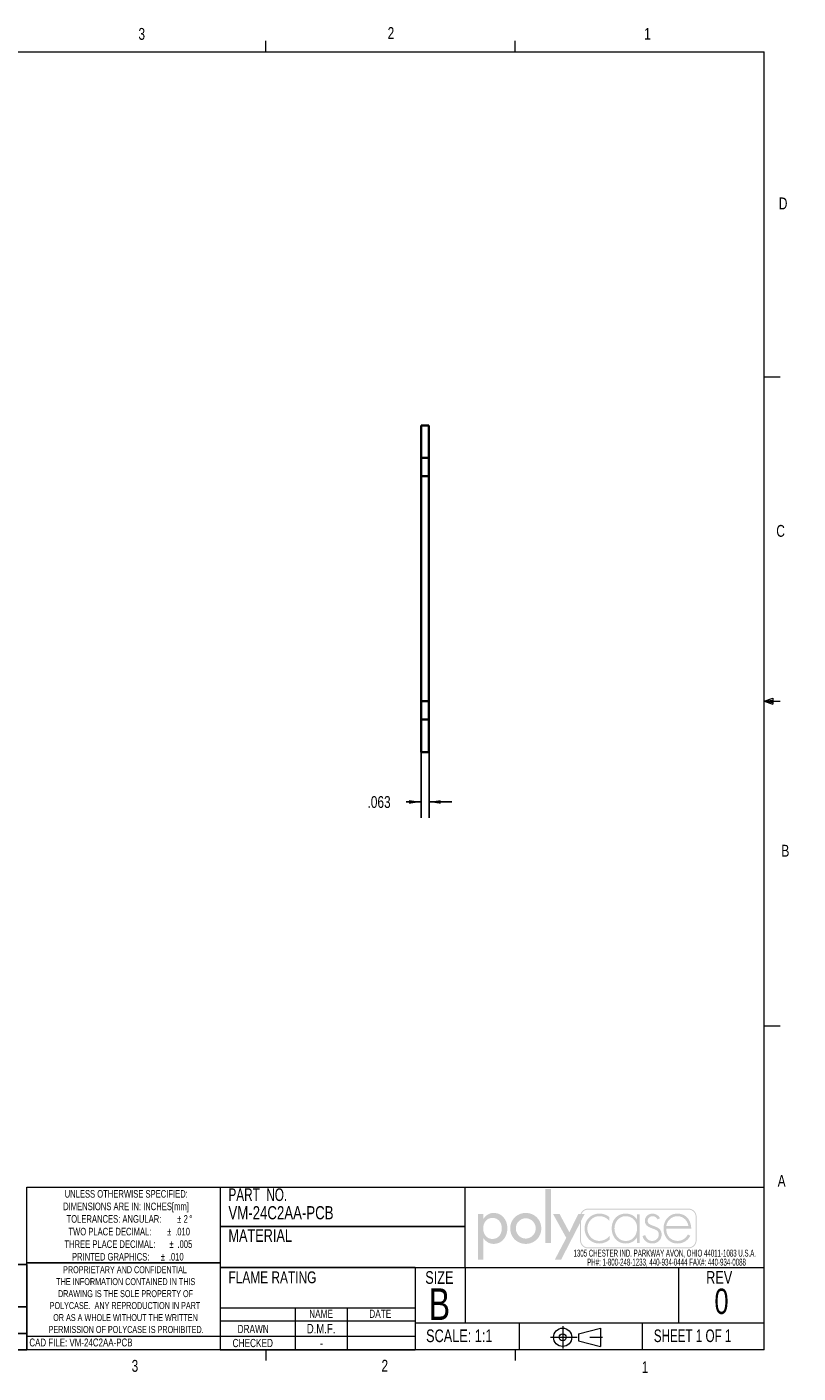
# Paper-space layout 'Sheet1' of a CAD drawing. Header units: inches. Extents: x 0.4 to 16.6, y 0.2 to 10.8.
# Tile 2 of 2: x 10.6 to 16.6, y 0.2 to 10.8. Entities that reach past the tile are written whole.
import ezdxf

# ---------------------------------------------------------------- set-up
doc = ezdxf.new("R2010")
doc.units = ezdxf.units.IN
doc.header["$MEASUREMENT"] = 0
doc.linetypes.add('SLD-Center', pattern=[0.75, 0.6, -0.05, 0.05, -0.05])
doc.linetypes.add('SLD-Solid', pattern=[0])
doc.layers.add('FORMAT', color=7, linetype='SLD-Solid')
doc.layers.add('SLD-0', color=7, linetype='SLD-Solid')
doc.styles.add('SLDTEXTSTYLE0', font='TXT', dxfattribs={"width": 0.525406})
doc.styles.add('SLDTEXTSTYLE1', font='TXT', dxfattribs={"width": 0.75})
doc.styles.add('SLDTEXTSTYLE2', font='TXT', dxfattribs={"width": 0.6875})
doc.styles.add('SLDTEXTSTYLE3', font='TXT', dxfattribs={"width": 0.694444})
doc.dimstyles.new('SLDDIMSTYLE1', dxfattribs={"dimtxt": 0.09375, "dimasz": 0.09375, "dimexe": 0, "dimexo": 0.0625, "dimgap": 0.023438, "dimtad": 0, "dimtih": 1, "dimtoh": 1, "dimdec": 3, "dimrnd": 1e-09, "dimzin": 12, "dimdsep": 46, "dimtxsty": 'SLDTEXTSTYLE1', "dimsah": 1, "dimcen": 0.09, "dimadec": 0, "dimazin": 3, "dimtfac": 1, "dimtdec": 3, "dimtmove": 0, "dimatfit": 0, "dimfxl": 0, "dimfrac": 2, "dimtolj": 1, "dimtzin": 12, "dimarcsym": 0})

# ---------------------------------------------------------------- blocks, each defined once
blk = doc.blocks.new('SW_NOTE_0')
at = {"color": 0, "linetype": 'Continuous', "lineweight": 0, "char_height": 0.055, "attachment_point": 2, "style": 'SLDTEXTSTYLE0'}
for s, insert in [('1305 CHESTER IND. PARKWAY AVON, OHIO 44011-1083 U.S.A.', (0.742, 0.071)), ('PH#: 1-800-248-1233, 440-934-0444 FAX#: 440-934-0088', (0.756, 0))]:
    blk.add_mtext(s, dxfattribs=dict(at, insert=insert))
blk = doc.blocks.new('Block2')
at = {"linetype": 'Continuous'}
blk.add_hatch(color=7, dxfattribs=at).paths.add_polyline_path([(1.559, 0.355), (1.559, 1.505), (1.44, 1.505), (1.44, 0.355)], flags=0)
h = blk.add_hatch(color=7, dxfattribs=at)
edge = h.paths.add_edge_path(flags=0)
edge.add_spline(control_points=[(0.122, 0.452), (0.17, 0.382), (0.245, 0.334), (0.333, 0.334)], knot_values=[4, 4, 4, 4, 5, 5, 5, 5], weights=[1, 1, 1, 1], degree=3, periodic=0)
edge.add_spline(control_points=[(0.333, 0.334), (0.523, 0.334), (0.629, 0.492), (0.629, 0.669)], knot_values=[3, 3, 3, 3, 4, 4, 4, 4], weights=[1, 1, 1, 1], degree=3, periodic=0)
edge.add_spline(control_points=[(0.629, 0.669), (0.629, 0.839), (0.517, 0.994), (0.338, 0.994)], knot_values=[2, 2, 2, 2, 3, 3, 3, 3], weights=[1, 1, 1, 1], degree=3, periodic=0)
edge.add_spline(control_points=[(0.338, 0.994), (0.245, 0.994), (0.171, 0.946), (0.122, 0.872)], knot_values=[1, 1, 1, 1, 2, 2, 2, 2], weights=[1, 1, 1, 1], degree=3, periodic=0)
edge.add_line((0.122, 0.872), (0.119, 0.872))
edge.add_line((0.119, 0.872), (0.119, 0.975))
edge.add_line((0.119, 0.975), (0, 0.975))
edge.add_line((0, 0.975), (0, 0))
edge.add_line((0, 0), (0.119, 0))
edge.add_line((0.119, 0), (0.119, 0.452))
edge.add_line((0.119, 0.452), (0.122, 0.452))
edge = h.paths.add_edge_path(flags=0)
edge.add_spline(control_points=[(0.113, 0.665), (0.113, 0.78), (0.185, 0.888), (0.309, 0.888), (0.437, 0.888), (0.51, 0.786), (0.51, 0.665)], knot_values=[0, 0, 0, 0, 1, 1, 1, 2, 2, 2, 2], weights=[1, 1, 1, 1, 1, 1, 1], degree=3, periodic=0)
edge.add_spline(control_points=[(0.51, 0.665), (0.51, 0.543), (0.439, 0.44), (0.309, 0.44), (0.183, 0.44), (0.113, 0.549), (0.113, 0.665)], knot_values=[2, 2, 2, 2, 3, 3, 3, 4, 4, 4, 4], weights=[1, 1, 1, 1, 1, 1, 1], degree=3, periodic=0)
h = blk.add_hatch(color=7, dxfattribs=at)
edge = h.paths.add_edge_path(flags=0)
edge.add_spline(control_points=[(0.69, 0.664), (0.69, 0.477), (0.836, 0.334), (1.022, 0.334), (1.207, 0.334), (1.353, 0.477), (1.353, 0.664)], knot_values=[0, 0, 0, 0, 1, 1, 1, 2, 2, 2, 2], weights=[1, 1, 1, 1, 1, 1, 1], degree=3, periodic=0)
edge.add_spline(control_points=[(1.353, 0.664), (1.353, 0.851), (1.207, 0.994), (1.022, 0.994), (0.836, 0.994), (0.69, 0.851), (0.69, 0.664)], knot_values=[2, 2, 2, 2, 3, 3, 3, 4, 4, 4, 4], weights=[1, 1, 1, 1, 1, 1, 1], degree=3, periodic=0)
edge = h.paths.add_edge_path(flags=0)
edge.add_spline(control_points=[(1.234, 0.664), (1.234, 0.547), (1.139, 0.448), (1.022, 0.448), (0.904, 0.448), (0.81, 0.547), (0.81, 0.664)], knot_values=[0, 0, 0, 0, 1, 1, 1, 2, 2, 2, 2], weights=[1, 1, 1, 1, 1, 1, 1], degree=3, periodic=0)
edge.add_spline(control_points=[(0.81, 0.664), (0.81, 0.782), (0.904, 0.88), (1.022, 0.88), (1.139, 0.88), (1.234, 0.782), (1.234, 0.664)], knot_values=[2, 2, 2, 2, 3, 3, 3, 4, 4, 4, 4], weights=[1, 1, 1, 1, 1, 1, 1], degree=3, periodic=0)
h = blk.add_hatch(color=7, dxfattribs=at)
edge = h.paths.add_edge_path(flags=0)
edge.add_spline(control_points=[(4.669, 0.413), (4.669, 0.316), (4.59, 0.237), (4.493, 0.237)], knot_values=[7, 7, 7, 7, 8, 8, 8, 8], weights=[1, 1, 1, 1], degree=3, periodic=0)
edge.add_line((4.493, 0.237), (2.356, 0.237))
edge.add_spline(control_points=[(2.356, 0.237), (2.259, 0.237), (2.18, 0.316), (2.18, 0.413)], knot_values=[1, 1, 1, 1, 2, 2, 2, 2], weights=[1, 1, 1, 1], degree=3, periodic=0)
edge.add_line((2.18, 0.413), (2.18, 0.781))
edge.add_line((2.18, 0.781), (1.778, 0))
edge.add_line((1.778, 0), (1.643, 0))
edge.add_line((1.643, 0), (1.887, 0.461))
edge.add_line((1.887, 0.461), (1.603, 0.975))
edge.add_line((1.603, 0.975), (1.742, 0.975))
edge.add_line((1.742, 0.975), (1.952, 0.582))
edge.add_line((1.952, 0.582), (2.146, 0.975))
edge.add_line((2.146, 0.975), (2.192, 0.975))
edge.add_spline(control_points=[(2.192, 0.975), (2.218, 1.041), (2.282, 1.087), (2.356, 1.087)], knot_values=[3.233464, 3.233464, 3.233464, 3.233464, 4, 4, 4, 4], weights=[1, 1, 1, 1], degree=3, periodic=0)
edge.add_line((2.356, 1.087), (4.493, 1.087))
edge.add_spline(control_points=[(4.493, 1.087), (4.59, 1.087), (4.669, 1.008), (4.669, 0.911)], knot_values=[5, 5, 5, 5, 6, 6, 6, 6], weights=[1, 1, 1, 1], degree=3, periodic=0)
edge.add_line((4.669, 0.911), (4.669, 0.413))
edge = h.paths.add_edge_path(flags=0)
edge.add_line((2.215, 0.975), (2.28, 0.975))
edge.add_line((2.28, 0.975), (2.201, 0.821))
edge.add_line((2.201, 0.821), (2.201, 0.413))
edge.add_spline(control_points=[(2.201, 0.413), (2.201, 0.327), (2.271, 0.258), (2.356, 0.258)], knot_values=[2, 2, 2, 2, 3, 3, 3, 3], weights=[1, 1, 1, 1], degree=3, periodic=0)
edge.add_line((2.356, 0.258), (4.493, 0.258))
edge.add_spline(control_points=[(4.493, 0.258), (4.579, 0.258), (4.649, 0.327), (4.649, 0.413)], knot_values=[4, 4, 4, 4, 5, 5, 5, 5], weights=[1, 1, 1, 1], degree=3, periodic=0)
edge.add_line((4.649, 0.413), (4.649, 0.911))
edge.add_spline(control_points=[(4.649, 0.911), (4.649, 0.997), (4.579, 1.066), (4.493, 1.066)], knot_values=[6, 6, 6, 6, 7, 7, 7, 7], weights=[1, 1, 1, 1], degree=3, periodic=0)
edge.add_line((4.493, 1.066), (2.356, 1.066))
edge.add_spline(control_points=[(2.356, 1.066), (2.293, 1.066), (2.239, 1.029), (2.215, 0.975)], knot_values=[0, 0, 0, 0, 0.732403, 0.732403, 0.732403, 0.732403], weights=[1, 1, 1, 1], degree=3, periodic=0)
h = blk.add_hatch(color=7, dxfattribs=at)
edge = h.paths.add_edge_path(flags=0)
edge.add_spline(control_points=[(2.806, 0.905), (2.745, 0.957), (2.672, 0.98), (2.593, 0.98)], knot_values=[8, 8, 8, 8, 9, 9, 9, 9], weights=[1, 1, 1, 1], degree=3, periodic=0)
edge.add_spline(control_points=[(2.593, 0.98), (2.413, 0.98), (2.278, 0.84), (2.278, 0.662)], knot_values=[7, 7, 7, 7, 8, 8, 8, 8], weights=[1, 1, 1, 1], degree=3, periodic=0)
edge.add_spline(control_points=[(2.278, 0.662), (2.278, 0.484), (2.41, 0.342), (2.592, 0.342)], knot_values=[6, 6, 6, 6, 7, 7, 7, 7], weights=[1, 1, 1, 1], degree=3, periodic=0)
edge.add_spline(control_points=[(2.592, 0.342), (2.674, 0.342), (2.752, 0.372), (2.814, 0.427)], knot_values=[5, 5, 5, 5, 6, 6, 6, 6], weights=[1, 1, 1, 1], degree=3, periodic=0)
edge.add_line((2.814, 0.427), (2.814, 0.507))
edge.add_spline(control_points=[(2.814, 0.507), (2.759, 0.44), (2.676, 0.398), (2.589, 0.398)], knot_values=[3, 3, 3, 3, 4, 4, 4, 4], weights=[1, 1, 1, 1], degree=3, periodic=0)
edge.add_spline(control_points=[(2.589, 0.398), (2.445, 0.398), (2.337, 0.523), (2.337, 0.662)], knot_values=[2, 2, 2, 2, 3, 3, 3, 3], weights=[1, 1, 1, 1], degree=3, periodic=0)
edge.add_spline(control_points=[(2.337, 0.662), (2.337, 0.802), (2.446, 0.925), (2.59, 0.925)], knot_values=[1, 1, 1, 1, 2, 2, 2, 2], weights=[1, 1, 1, 1], degree=3, periodic=0)
edge.add_spline(control_points=[(2.59, 0.925), (2.678, 0.925), (2.748, 0.889), (2.806, 0.825)], knot_values=[0, 0, 0, 0, 1, 1, 1, 1], weights=[1, 1, 1, 1], degree=3, periodic=0)
edge.add_line((2.806, 0.825), (2.806, 0.905))
h = blk.add_hatch(color=7, dxfattribs=at)
edge = h.paths.add_edge_path(flags=0)
edge.add_spline(control_points=[(3.392, 0.861), (3.34, 0.938), (3.25, 0.98), (3.156, 0.98)], knot_values=[6, 6, 6, 6, 7, 7, 7, 7], weights=[1, 1, 1, 1], degree=3, periodic=0)
edge.add_spline(control_points=[(3.156, 0.98), (2.972, 0.98), (2.857, 0.844), (2.857, 0.665)], knot_values=[5, 5, 5, 5, 6, 6, 6, 6], weights=[1, 1, 1, 1], degree=3, periodic=0)
edge.add_spline(control_points=[(2.857, 0.665), (2.857, 0.486), (2.973, 0.342), (3.159, 0.342)], knot_values=[4, 4, 4, 4, 5, 5, 5, 5], weights=[1, 1, 1, 1], degree=3, periodic=0)
edge.add_spline(control_points=[(3.159, 0.342), (3.249, 0.342), (3.347, 0.387), (3.392, 0.465)], knot_values=[3, 3, 3, 3, 4, 4, 4, 4], weights=[1, 1, 1, 1], degree=3, periodic=0)
edge.add_line((3.392, 0.465), (3.395, 0.465))
edge.add_line((3.395, 0.465), (3.395, 0.355))
edge.add_line((3.395, 0.355), (3.454, 0.355))
edge.add_line((3.454, 0.355), (3.454, 0.967))
edge.add_line((3.454, 0.967), (3.395, 0.967))
edge.add_line((3.395, 0.967), (3.395, 0.861))
edge.add_line((3.395, 0.861), (3.392, 0.861))
edge = h.paths.add_edge_path(flags=0)
edge.add_spline(control_points=[(3.398, 0.672), (3.398, 0.525), (3.314, 0.397), (3.157, 0.397), (3.009, 0.397), (2.916, 0.525), (2.916, 0.665)], knot_values=[0, 0, 0, 0, 1, 1, 1, 2, 2, 2, 2], weights=[1, 1, 1, 1, 1, 1, 1], degree=3, periodic=0)
edge.add_spline(control_points=[(2.916, 0.665), (2.916, 0.798), (3.013, 0.925), (3.153, 0.925), (3.302, 0.925), (3.398, 0.814), (3.398, 0.672)], knot_values=[2, 2, 2, 2, 3, 3, 3, 4, 4, 4, 4], weights=[1, 1, 1, 1, 1, 1, 1], degree=3, periodic=0)
h = blk.add_hatch(color=7, dxfattribs=at)
edge = h.paths.add_edge_path(flags=0)
edge.add_spline(control_points=[(3.731, 0.98), (3.793, 0.98), (3.861, 0.939), (3.887, 0.882)], knot_values=[11, 11, 11, 11, 12, 12, 12, 12], weights=[1, 1, 1, 1], degree=3, periodic=0)
edge.add_line((3.887, 0.882), (3.836, 0.856))
edge.add_spline(control_points=[(3.836, 0.856), (3.816, 0.898), (3.776, 0.925), (3.728, 0.925)], knot_values=[0, 0, 0, 0, 1, 1, 1, 1], weights=[1, 1, 1, 1], degree=3, periodic=0)
edge.add_spline(control_points=[(3.728, 0.925), (3.677, 0.925), (3.624, 0.882), (3.624, 0.829)], knot_values=[1, 1, 1, 1, 2, 2, 2, 2], weights=[1, 1, 1, 1], degree=3, periodic=0)
edge.add_spline(control_points=[(3.624, 0.829), (3.624, 0.682), (3.922, 0.754), (3.922, 0.533)], knot_values=[2, 2, 2, 2, 3, 3, 3, 3], weights=[1, 1, 1, 1], degree=3, periodic=0)
edge.add_spline(control_points=[(3.922, 0.533), (3.922, 0.42), (3.834, 0.342), (3.724, 0.342)], knot_values=[3, 3, 3, 3, 4, 4, 4, 4], weights=[1, 1, 1, 1], degree=3, periodic=0)
edge.add_spline(control_points=[(3.724, 0.342), (3.622, 0.342), (3.539, 0.404), (3.514, 0.503)], knot_values=[4, 4, 4, 4, 5, 5, 5, 5], weights=[1, 1, 1, 1], degree=3, periodic=0)
edge.add_line((3.514, 0.503), (3.572, 0.522))
edge.add_spline(control_points=[(3.572, 0.522), (3.595, 0.449), (3.644, 0.397), (3.724, 0.397)], knot_values=[6, 6, 6, 6, 7, 7, 7, 7], weights=[1, 1, 1, 1], degree=3, periodic=0)
edge.add_spline(control_points=[(3.724, 0.397), (3.801, 0.397), (3.862, 0.458), (3.862, 0.535)], knot_values=[7, 7, 7, 7, 8, 8, 8, 8], weights=[1, 1, 1, 1], degree=3, periodic=0)
edge.add_spline(control_points=[(3.862, 0.535), (3.862, 0.611), (3.804, 0.635), (3.743, 0.656)], knot_values=[8, 8, 8, 8, 9, 9, 9, 9], weights=[1, 1, 1, 1], degree=3, periodic=0)
edge.add_spline(control_points=[(3.743, 0.656), (3.659, 0.686), (3.564, 0.722), (3.564, 0.825)], knot_values=[9, 9, 9, 9, 10, 10, 10, 10], weights=[1, 1, 1, 1], degree=3, periodic=0)
edge.add_spline(control_points=[(3.564, 0.825), (3.564, 0.918), (3.642, 0.98), (3.731, 0.98)], knot_values=[10, 10, 10, 10, 11, 11, 11, 11], weights=[1, 1, 1, 1], degree=3, periodic=0)
h = blk.add_hatch(color=7, dxfattribs=at)
edge = h.paths.add_edge_path(flags=0)
edge.add_spline(control_points=[(4.554, 0.656), (4.555, 0.832), (4.445, 0.98), (4.26, 0.98)], knot_values=[6, 6, 6, 6, 7, 7, 7, 7], weights=[1, 1, 1, 1], degree=3, periodic=0)
edge.add_spline(control_points=[(4.26, 0.98), (4.081, 0.98), (3.963, 0.833), (3.963, 0.662)], knot_values=[5, 5, 5, 5, 6, 6, 6, 6], weights=[1, 1, 1, 1], degree=3, periodic=0)
edge.add_spline(control_points=[(3.963, 0.662), (3.963, 0.489), (4.078, 0.342), (4.26, 0.342)], knot_values=[4, 4, 4, 4, 5, 5, 5, 5], weights=[1, 1, 1, 1], degree=3, periodic=0)
edge.add_spline(control_points=[(4.26, 0.342), (4.38, 0.342), (4.478, 0.401), (4.534, 0.507)], knot_values=[3, 3, 3, 3, 4, 4, 4, 4], weights=[1, 1, 1, 1], degree=3, periodic=0)
edge.add_line((4.534, 0.507), (4.484, 0.537))
edge.add_spline(control_points=[(4.484, 0.537), (4.44, 0.454), (4.363, 0.398), (4.268, 0.398)], knot_values=[1, 1, 1, 1, 2, 2, 2, 2], weights=[1, 1, 1, 1], degree=3, periodic=0)
edge.add_spline(control_points=[(4.268, 0.398), (4.126, 0.398), (4.019, 0.501), (4.023, 0.656)], knot_values=[0, 0, 0, 0, 1, 1, 1, 1], weights=[1, 1, 1, 1], degree=3, periodic=0)
edge.add_line((4.023, 0.656), (4.554, 0.656))
edge = h.paths.add_edge_path(flags=0)
edge.add_spline(control_points=[(4.023, 0.712), (4.033, 0.827), (4.136, 0.925), (4.261, 0.925)], knot_values=[1, 1, 1, 1, 2, 2, 2, 2], weights=[1, 1, 1, 1], degree=3, periodic=0)
edge.add_spline(control_points=[(4.261, 0.925), (4.387, 0.925), (4.48, 0.824), (4.494, 0.712)], knot_values=[0, 0, 0, 0, 1, 1, 1, 1], weights=[1, 1, 1, 1], degree=3, periodic=0)
edge.add_line((4.494, 0.712), (4.023, 0.712))
blk = doc.blocks.new('POLYCASE LOGO')
at = {"color": 7, "linetype": 'Continuous', "xscale": 0.37, "yscale": 0.37, "zscale": 0.37}
blk.add_blockref('Block2', (0.101, -0.571), dxfattribs=at)
at = {"color": 7, "linetype": 'Continuous', "lineweight": 0}
blk.add_blockref('SW_NOTE_0', (0.835, -0.564), dxfattribs=at)
blk = doc.blocks.new('ThirdAngleProjectionBlock')
at = {"color": 7, "linetype": 'SLD-Center', "lineweight": 18}
for p, q in [((0.275, 0.506), (0.275, 0)), ((0, 0.253), (1.202, 0.253))]:
    blk.add_line(p, q, dxfattribs=at)
at = {"color": 7, "linetype": 'SLD-Solid', "lineweight": 18}
for p, q in [((0.632, 0.332), (1.13, 0.459)), ((0.632, 0.332), (0.632, 0.174)), ((1.13, 0.459), (1.13, 0.048)), ((0.632, 0.174), (1.13, 0.048))]:
    blk.add_line(p, q, dxfattribs=at)
for radius in [0.206, 0.0789]:
    blk.add_circle((0.275, 0.253), radius, dxfattribs=at)
blk = doc.blocks.new('SW_NOTE_0_2')
at = {"color": 0, "linetype": 'Continuous', "lineweight": 0, "char_height": 0.06, "attachment_point": 2, "style": 'SLDTEXTSTYLE1'}
for s, insert in [('UNLESS OTHERWISE SPECIFIED:', (0.567, 0.077)), ('DIMENSIONS ARE IN: INCHES[mm]', (0.565, -0.022)), ('TOLERANCES: ANGULAR:', (0.47, -0.121)), ('%%p', (0.986, -0.121)), ('2', (1.037, -0.121)), ('%%d', (1.077, -0.121)), ('TWO PLACE DECIMAL:', (0.438, -0.221)), ('%%p', (0.907, -0.221)), ('%%p', (0.925, -0.32)), ('.010', (1.012, -0.221)), ('THREE PLACE DECIMAL:', (0.438, -0.32)), ('PRINTED GRAPHICS:', (0.444, -0.42)), ('%%p', (0.857, -0.42)), ('.010', (0.962, -0.42)), ('.005', (1.03, -0.32))]:
    blk.add_mtext(s, dxfattribs=dict(at, insert=insert))
blk = doc.blocks.new('SW_NOTE_0_3')
at = {"color": 0, "linetype": 'Continuous', "lineweight": 0, "char_height": 0.055, "attachment_point": 2, "style": 'SLDTEXTSTYLE1'}
for s, insert in [('PROPRIETARY AND CONFIDENTIAL', (0.583, 0.071)), ('THE INFORMATION CONTAINED IN THIS', (0.589, -0.023)), ('POLYCASE.  ANY REPRODUCTION IN PART', (0.583, -0.212)), ('DRAWING IS THE SOLE PROPERTY OF', (0.587, -0.118)), ('OR AS A WHOLE WITHOUT THE WRITTEN', (0.587, -0.307)), ('PERMISSION OF POLYCASE IS PROHIBITED.', (0.592, -0.401))]:
    blk.add_mtext(s, dxfattribs=dict(at, insert=insert))
blk = doc.blocks.new('SW_TABLEANNOTATION_0')
at = {"layer": 'SLD-0', "color": 0}
for p, q in [((0, 0.336), (0, 0)), ((0, 0.336), (0.278, 0.336)), ((0.278, 0.336), (0.278, 0)), ((0.278, 0.336), (2.542, 0.336)), ((2.542, 0.336), (2.542, 0)), ((2.542, 0.336), (2.875, 0.336)), ((2.875, 0.336), (2.875, 0)), ((2.875, 0.336), (3.819, 0.336)), ((3.819, 0.336), (3.819, 0)), ((3.819, 0.336), (4.886, 0.336)), ((4.886, 0.336), (4.886, 0)), ((0, 0), (0, -0.209)), ((0, 0), (0.278, 0)), ((0.278, 0), (0.278, -0.209)), ((0.278, 0), (2.542, 0)), ((2.542, 0), (2.542, -0.209)), ((2.542, 0), (2.875, 0)), ((2.875, 0), (2.875, -0.209)), ((2.875, 0), (3.819, 0)), ((3.819, 0), (3.819, -0.209)), ((3.819, 0), (4.886, 0)), ((4.886, 0), (4.886, -0.209)), ((0, -0.209), (0, -0.338)), ((0, -0.209), (0.278, -0.209)), ((0.278, -0.209), (2.542, -0.209)), ((2.542, -0.209), (2.875, -0.209)), ((2.875, -0.209), (3.819, -0.209)), ((3.819, -0.209), (4.886, -0.209)), ((4.886, -0.209), (4.886, -0.338)), ((0, -0.338), (0.278, -0.338)), ((0.278, -0.338), (2.542, -0.338)), ((2.542, -0.338), (2.875, -0.338)), ((2.875, -0.338), (3.819, -0.338)), ((3.819, -0.338), (4.886, -0.338))]:
    blk.add_line(p, q, dxfattribs=at)
at = {"layer": 'SLD-0', "color": 0, "attachment_point": 1, "style": 'SLDTEXTSTYLE1'}
for s, insert, char_height in [('0', (0.108, 0.22), 0.0833), ('Douglas French', (2.929, 0.22), 0.08333), ('3/26/2025', (4.089, 0.22), 0.0833), ('REV.', (0.021, -0.062), 0.0833), ('COMMENT', (1.119, -0.062), 0.0833), ('ZONE', (2.563, -0.062), 0.0833), ('REVISED BY', (3.053, -0.062), 0.0833), ('CREATION DATE', (3.926, -0.062), 0.08333), ('REVISIONS', (2.171, -0.231), 0.0833)]:
    blk.add_mtext(s, dxfattribs=dict(at, insert=insert, char_height=char_height))
blk = doc.blocks.new('_D_16')
at = {"layer": 'SLD-0'}
for p, q in [((13.665, 5.462), (13.665, 4.593)), ((13.728, 5.462), (13.728, 4.593)), ((13.665, 4.718), (13.547, 4.718)), ((13.728, 4.718), (13.908, 4.718))]:
    blk.add_line(p, q, dxfattribs=at)
for points in [[(13.665, 4.718), (13.571, 4.732), (13.571, 4.703)], [(13.728, 4.718), (13.821, 4.703), (13.821, 4.732)]]:
    blk.add_solid(points, dxfattribs=at)
at = {"layer": 'SLD-0', "insert": (13.242, 4.764), "char_height": 0.0937, "attachment_point": 1, "style": 'SLDTEXTSTYLE1'}
blk.add_mtext('.063', dxfattribs=at)

psp = doc.layouts.new('Sheet1')

# ---------------------------------------------------------------- linework, layer by layer
at = {"color": 7, "linetype": 'SLD-Solid', "lineweight": 18}
for p, q in [((0.6263, 10.6421), (16.3763, 10.6421)), ((12.4385, 10.6421), (12.4385, 10.7269)), ((14.4073, 10.6421), (14.4073, 10.7269)), ((16.3763, 0.3921), (16.3763, 10.6421)), ((16.3763, 8.0753), (16.5013, 8.0753)), ((16.3763, 5.5128), (16.4434, 5.5368)), ((16.4434, 5.5368), (16.4434, 5.4902)), ((16.3763, 5.5128), (16.4434, 5.5218)), ((16.3763, 5.5128), (16.5013, 5.5128)), ((16.3763, 5.5128), (16.4434, 5.4902)), ((16.3763, 5.5128), (16.4434, 5.5025)), ((16.3763, 2.9503), (16.5013, 2.9503)), ((10.5516, 0.3921), (10.5516, 1.6753)), ((10.5516, 1.6753), (16.3763, 1.6753)), ((12.0776, 1.6753), (12.0776, 0.3921)), ((13.6175, 1.0401), (16.3763, 1.0401)), ((14.0131, 1.0401), (14.0131, 0.605)), ((15.6981, 1.0401), (15.6981, 0.605)), ((13.6175, 0.7208), (12.0776, 0.7208)), ((12.67, 0.7208), (12.67, 0.3921)), ((13.0816, 0.7208), (13.0816, 0.3921)), ((12.0776, 0.6191), (13.6175, 0.6191)), ((13.6175, 0.605), (16.3763, 0.605)), ((14.4407, 0.605), (14.4407, 0.3921)), ((15.4126, 0.605), (15.4126, 0.3921)), ((10.5516, 0.5), (13.6175, 0.5)), ((16.3763, 0.3921), (0.6263, 0.3921)), ((12.0776, 0.3921), (13.6175, 0.3921)), ((12.4385, 0.3921), (12.4385, 0.3073)), ((14.4073, 0.3921), (14.4073, 0.3073))]:
    psp.add_line(p, q, dxfattribs=at)
at = {"color": 7, "linetype": 'SLD-Solid', "lineweight": 35}
for p, q in [((13.7277, 7.6896), (13.6647, 7.6896)), ((13.6647, 7.6896), (13.6647, 7.4338)), ((13.7277, 7.6896), (13.7277, 7.4338)), ((13.7277, 7.4338), (13.6647, 7.4338)), ((13.6647, 7.4338), (13.6647, 7.2893)), ((13.7277, 7.4338), (13.7277, 7.2893)), ((13.7277, 7.2893), (13.6647, 7.2893)), ((13.6647, 7.2893), (13.6647, 5.5123)), ((13.7277, 7.2893), (13.7277, 5.5123)), ((13.7277, 5.5123), (13.6647, 5.5123)), ((13.6647, 5.5123), (13.6647, 5.3678)), ((13.7277, 5.5123), (13.7277, 5.3678)), ((13.7277, 5.3678), (13.6647, 5.3678)), ((13.6647, 5.3678), (13.6647, 5.112)), ((13.7277, 5.3678), (13.7277, 5.112)), ((13.7277, 5.112), (13.6647, 5.112))]:
    psp.add_line(p, q, dxfattribs=at)
at = {"layer": 'SLD-0', "lineweight": 18}
for p, q in [((14.0131, 1.0401), (14.0131, 1.6753)), ((13.6175, 1.0401), (13.6175, 0.3921))]:
    psp.add_line(p, q, dxfattribs=at)
at = {"layer": 'SLD-0', "color": 7}
for p, q in [((14.0131, 1.3651), (12.0776, 1.3651)), ((12.0776, 1.0781), (10.5516, 1.0781)), ((12.0776, 1.0401), (13.6175, 1.0401))]:
    psp.add_line(p, q, dxfattribs=at)

# ---------------------------------------------------------------- block references
at = {"color": 7, "linetype": 'Continuous', "lineweight": 0}
for name, p in [('SW_NOTE_0_2', (10.7692, 1.5759)), ('SW_NOTE_0_3', (10.7434, 0.9804))]:
    psp.add_blockref(name, p, dxfattribs=at)
at = {"color": 7, "linetype": 'Continuous'}
psp.add_blockref('POLYCASE LOGO', (14.0131, 1.6753), dxfattribs=at)
at = {"color": 7, "linetype": 'Continuous', "xscale": 0.35, "yscale": 0.35, "zscale": 0.35}
psp.add_blockref('ThirdAngleProjectionBlock', (14.6875, 0.4018), dxfattribs=at)
at = {"layer": 'SLD-0'}
psp.add_blockref('SW_TABLEANNOTATION_0', (5.6651, 0.7303), dxfattribs=at)

# ---------------------------------------------------------------- texts
at = {"color": 7, "linetype": 'Continuous', "lineweight": 0}
for s, insert, char_height, attachment_point, style in [('3', (11.4327, 10.8295), 0.0937, 1, 'SLDTEXTSTYLE1'), ('2', (13.401, 10.8362), 0.0937, 1, 'SLDTEXTSTYLE1'), ('1', (15.4274, 10.8301), 0.0937, 1, 'SLDTEXTSTYLE1'), ('D', (16.4913, 9.491), 0.0937, 1, 'SLDTEXTSTYLE1'), ('C', (16.4712, 6.9051), 0.0937, 1, 'SLDTEXTSTYLE1'), ('B', (16.5115, 4.3791), 0.0937, 1, 'SLDTEXTSTYLE1'), ('A', (16.4821, 1.7726), 0.0937, 1, 'SLDTEXTSTYLE1'), ('PART  NO.', (12.1435, 1.6663), 0.1, 1, 'SLDTEXTSTYLE3'), ('SIZE', (13.6983, 1.0123), 0.1, 1, 'SLDTEXTSTYLE1'), ('REV', (15.917, 1.0132), 0.1, 1, 'SLDTEXTSTYLE1'), ('B', (13.8105, 0.8769), 0.25, 2, 'SLDTEXTSTYLE1'), ('0', (16.0384, 0.8744), 0.2, 2, 'SLDTEXTSTYLE1'), ('NAME', (12.8753, 0.7086), 0.065, 2, 'SLDTEXTSTYLE1'), ('DATE', (13.3428, 0.7086), 0.065, 2, 'SLDTEXTSTYLE1'), ('DRAWN', (12.2158, 0.5882), 0.065, 1, 'SLDTEXTSTYLE1'), ('D.M.F.', (12.8754, 0.5961), 0.075, 2, 'SLDTEXTSTYLE1'), ('SCALE: 1:1', (13.7049, 0.5521), 0.1, 1, 'SLDTEXTSTYLE1'), ('SHEET 1 OF 1', (15.5035, 0.5524), 0.1, 1, 'SLDTEXTSTYLE2'), ('CAD FILE: VM-24C2AA-PCB', (10.5709, 0.4806), 0.0625, 1, 'SLDTEXTSTYLE1'), ('CHECKED', (12.1764, 0.4774), 0.065, 1, 'SLDTEXTSTYLE1'), ('-', (12.8774, 0.4818), 0.075, 2, 'SLDTEXTSTYLE1'), ('3', (11.3788, 0.3116), 0.0937, 1, 'SLDTEXTSTYLE1'), ('2', (13.3523, 0.3124), 0.0937, 1, 'SLDTEXTSTYLE1'), ('1', (15.4083, 0.3014), 0.0937, 1, 'SLDTEXTSTYLE1')]:
    psp.add_mtext(s, dxfattribs=dict(at, insert=insert, char_height=char_height, attachment_point=attachment_point, style=style))
at = {"layer": 'FORMAT', "color": 7, "insert": (12.1435, 1.5258), "char_height": 0.104167, "attachment_point": 1, "style": 'SLDTEXTSTYLE1'}
psp.add_mtext('VM-24C2AA-PCB', dxfattribs=at)
at = {"layer": 'SLD-0', "attachment_point": 1, "style": 'SLDTEXTSTYLE1'}
for s, insert, char_height in [('MATERIAL', (12.1435, 1.3438), 0.1), ('FLAME RATING', (12.1435, 1.0108), 0.09375)]:
    psp.add_mtext(s, dxfattribs=dict(at, insert=insert, char_height=char_height))

# ---------------------------------------------------------------- dimensions: what is measured, and where the dimension line sits
at = {"layer": 'SLD-0'}
dim = psp.add_linear_dim(base=(13.7277, 4.7178), p1=(13.6647, 5.5123), p2=(13.7277, 5.5123), dimstyle='SLDDIMSTYLE1', dxfattribs=at)
dim.commit()
dim.dimension.update_dxf_attribs({"geometry": '_D_16', "text_midpoint": (13.3633, 4.7178), "dimtype": 160})

doc.saveas('drawing.dxf')
